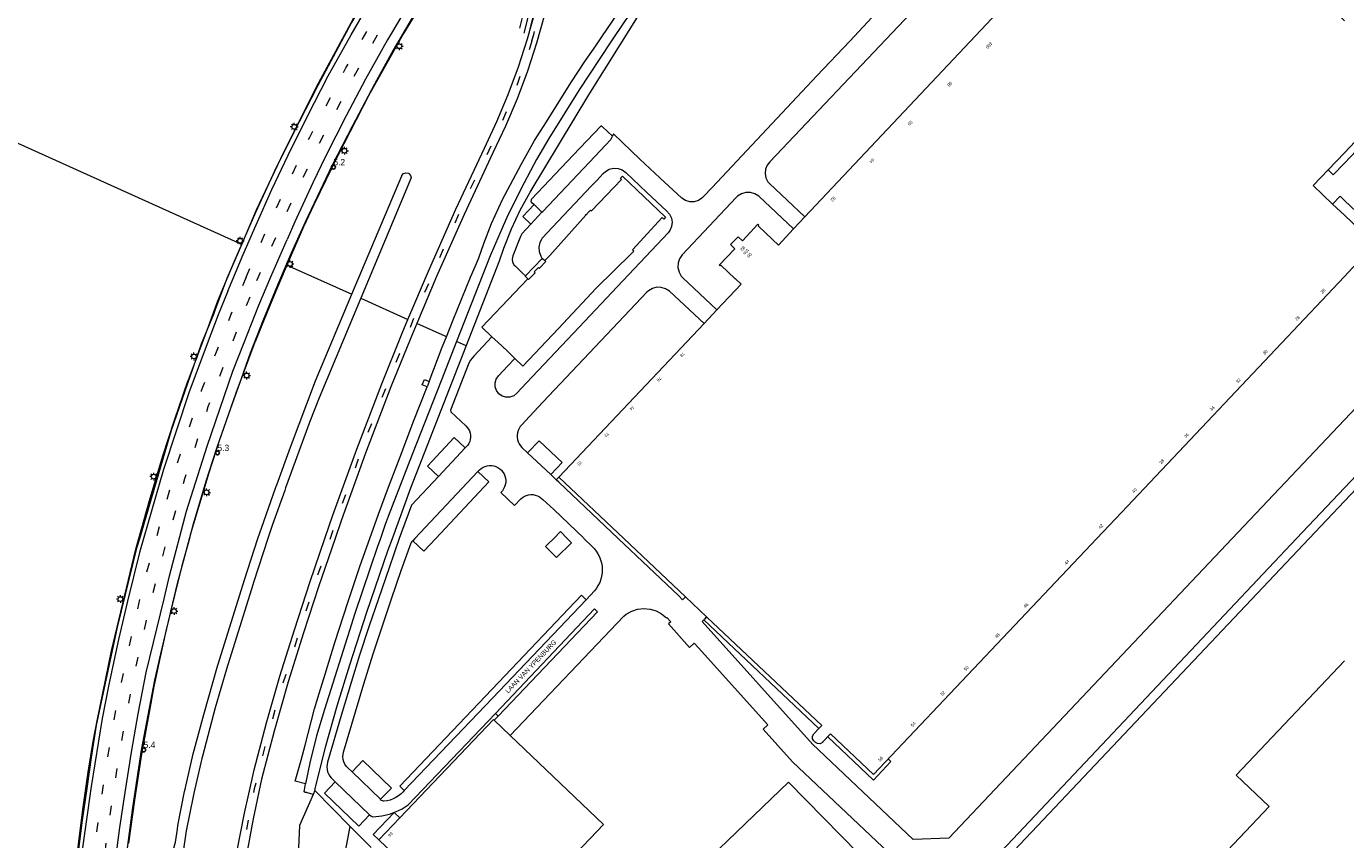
# Model space of a CAD drawing. Header units: metres. Extents: x 83575 to 86200, y 450600 to 453750.
# Tile 4 of 94: x 83981 to 84400, y 450854 to 451113. Entities that reach past the tile are written whole.
import ezdxf
from ezdxf.enums import TextEntityAlignment as Align

# ---------------------------------------------------------------- set-up
doc = ezdxf.new("R2010")
doc.units = ezdxf.units.M
doc.linetypes.add('39strp', pattern=[12, 3, -9])
for name, color, linetype, lineweight in [('gr-bs-geleiderail', 253, 'geleiderail', 18), ('gw-bs-grondwerklijn', 253, 'Continuous', 18), ('kd-bs-kadastralegrens', 253, 'Continuous', 18), ('mk-bs-39streep 0.15', 253, '39strp', 18), ('mk-bs-streep 0.15', 253, 'Continuous', 18), ('og-bs-bebouwing', 253, 'Continuous', 18), ('og-bs-huisnummer', 253, 'Continuous', 18), ('og-bs-straatnaam', 253, 'Continuous', 25), ('vh-bs-randverharding', 253, 'Continuous', 18), ('wm-bs-hectometerbord text', 253, 'Continuous', 18), ('wm-bs-lichtmast', 253, 'Continuous', 18)]:
    doc.layers.add(name, color=color, linetype=linetype, lineweight=lineweight)
doc.styles.add('rtw_iso', font='iso-rtw.shx')
doc.styles.add('Styledgn001', font='dgn001.shx')
doc.linetypes.add('geleiderail', pattern='A,2,-1,[175,RTW.shx,S=0.5,R=0,X=0,Y=0],-1', length=4)

# ---------------------------------------------------------------- blocks, each defined once
blk = doc.blocks.new('HMP1-flat-9')
at = {"color": 253}
blk.add_circle((0, 0), 0.625, dxfattribs=at)
blk = doc.blocks.new('HMP1-flat-10')
at = {"color": 253}
blk.add_circle((0, 0), 0.625, dxfattribs=at)
blk = doc.blocks.new('HMP1-flat-11')
at = {"color": 253}
blk.add_circle((0, 0), 0.625, dxfattribs=at)
blk = doc.blocks.new('lantaarnpaal-flat-11')
at = {"layer": 'wm-bs-lichtmast'}
for p, q in [((-0.75, 0), (-1.25, 0)), ((-0.88, 0.88), (-0.53, 0.53)), ((0, 0.75), (0, 1.25)), ((0.53, 0.53), (0.88, 0.88)), ((0.75, 0), (1.25, 0)), ((-0.53, -0.53), (-0.88, -0.88)), ((0, -0.75), (0, -1.25)), ((0.53, -0.53), (0.88, -0.88))]:
    blk.add_line(p, q, dxfattribs=at)
blk.add_circle((0, 0), 0.75, dxfattribs=at)
blk = doc.blocks.new('lantaarnpaal-flat-12')
at = {"layer": 'wm-bs-lichtmast'}
for p, q in [((-0.75, 0), (-1.25, 0)), ((-0.88, 0.88), (-0.53, 0.53)), ((0, 0.75), (0, 1.25)), ((0.53, 0.53), (0.88, 0.88)), ((0.75, 0), (1.25, 0)), ((-0.53, -0.53), (-0.88, -0.88)), ((0, -0.75), (0, -1.25)), ((0.53, -0.53), (0.88, -0.88))]:
    blk.add_line(p, q, dxfattribs=at)
blk.add_circle((0, 0), 0.75, dxfattribs=at)
blk = doc.blocks.new('lantaarnpaal-flat-34')
at = {"layer": 'wm-bs-lichtmast'}
for p, q in [((-0.75, 0), (-1.25, 0)), ((-0.88, 0.88), (-0.53, 0.53)), ((0, 0.75), (0, 1.25)), ((0.53, 0.53), (0.88, 0.88)), ((0.75, 0), (1.25, 0)), ((-0.53, -0.53), (-0.88, -0.88)), ((0, -0.75), (0, -1.25)), ((0.53, -0.53), (0.88, -0.88))]:
    blk.add_line(p, q, dxfattribs=at)
blk.add_circle((0, 0), 0.75, dxfattribs=at)
blk = doc.blocks.new('lantaarnpaal-flat-35')
at = {"layer": 'wm-bs-lichtmast'}
for p, q in [((-0.75, 0), (-1.25, 0)), ((-0.88, 0.88), (-0.53, 0.53)), ((0, 0.75), (0, 1.25)), ((0.53, 0.53), (0.88, 0.88)), ((0.75, 0), (1.25, 0)), ((-0.53, -0.53), (-0.88, -0.88)), ((0, -0.75), (0, -1.25)), ((0.53, -0.53), (0.88, -0.88))]:
    blk.add_line(p, q, dxfattribs=at)
blk.add_circle((0, 0), 0.75, dxfattribs=at)
blk = doc.blocks.new('lantaarnpaal-flat-58')
at = {"layer": 'wm-bs-lichtmast'}
for p, q in [((-0.75, 0), (-1.25, 0)), ((-0.88, 0.88), (-0.53, 0.53)), ((0, 0.75), (0, 1.25)), ((0.53, 0.53), (0.88, 0.88)), ((0.75, 0), (1.25, 0)), ((-0.53, -0.53), (-0.88, -0.88)), ((0, -0.75), (0, -1.25)), ((0.53, -0.53), (0.88, -0.88))]:
    blk.add_line(p, q, dxfattribs=at)
blk.add_circle((0, 0), 0.75, dxfattribs=at)
blk = doc.blocks.new('lantaarnpaal-flat-88')
at = {"layer": 'wm-bs-lichtmast'}
for p, q in [((-0.75, 0), (-1.25, 0)), ((-0.88, 0.88), (-0.53, 0.53)), ((0, 0.75), (0, 1.25)), ((0.53, 0.53), (0.88, 0.88)), ((0.75, 0), (1.25, 0)), ((-0.53, -0.53), (-0.88, -0.88)), ((0, -0.75), (0, -1.25)), ((0.53, -0.53), (0.88, -0.88))]:
    blk.add_line(p, q, dxfattribs=at)
blk.add_circle((0, 0), 0.75, dxfattribs=at)
blk = doc.blocks.new('lantaarnpaal-flat-89')
at = {"layer": 'wm-bs-lichtmast'}
for p, q in [((-0.75, 0), (-1.25, 0)), ((-0.88, 0.88), (-0.53, 0.53)), ((0, 0.75), (0, 1.25)), ((0.53, 0.53), (0.88, 0.88)), ((0.75, 0), (1.25, 0)), ((-0.53, -0.53), (-0.88, -0.88)), ((0, -0.75), (0, -1.25)), ((0.53, -0.53), (0.88, -0.88))]:
    blk.add_line(p, q, dxfattribs=at)
blk.add_circle((0, 0), 0.75, dxfattribs=at)
blk = doc.blocks.new('lantaarnpaal-flat-110')
at = {"layer": 'wm-bs-lichtmast'}
for p, q in [((-0.75, 0), (-1.25, 0)), ((-0.88, 0.88), (-0.53, 0.53)), ((0, 0.75), (0, 1.25)), ((0.53, 0.53), (0.88, 0.88)), ((0.75, 0), (1.25, 0)), ((-0.53, -0.53), (-0.88, -0.88)), ((0, -0.75), (0, -1.25)), ((0.53, -0.53), (0.88, -0.88))]:
    blk.add_line(p, q, dxfattribs=at)
blk.add_circle((0, 0), 0.75, dxfattribs=at)
blk = doc.blocks.new('lantaarnpaal-flat-111')
at = {"layer": 'wm-bs-lichtmast'}
for p, q in [((-0.75, 0), (-1.25, 0)), ((-0.88, 0.88), (-0.53, 0.53)), ((0, 0.75), (0, 1.25)), ((0.53, 0.53), (0.88, 0.88)), ((0.75, 0), (1.25, 0)), ((-0.53, -0.53), (-0.88, -0.88)), ((0, -0.75), (0, -1.25)), ((0.53, -0.53), (0.88, -0.88))]:
    blk.add_line(p, q, dxfattribs=at)
blk.add_circle((0, 0), 0.75, dxfattribs=at)
blk = doc.blocks.new('lantaarnpaal-flat-155')
at = {"layer": 'wm-bs-lichtmast'}
for p, q in [((-0.75, 0), (-1.25, 0)), ((-0.88, 0.88), (-0.53, 0.53)), ((0, 0.75), (0, 1.25)), ((0.53, 0.53), (0.88, 0.88)), ((0.75, 0), (1.25, 0)), ((-0.53, -0.53), (-0.88, -0.88)), ((0, -0.75), (0, -1.25)), ((0.53, -0.53), (0.88, -0.88))]:
    blk.add_line(p, q, dxfattribs=at)
blk.add_circle((0, 0), 0.75, dxfattribs=at)
blk = doc.blocks.new('lantaarnpaal-flat-156')
at = {"layer": 'wm-bs-lichtmast'}
for p, q in [((-0.75, 0), (-1.25, 0)), ((-0.88, 0.88), (-0.53, 0.53)), ((0, 0.75), (0, 1.25)), ((0.53, 0.53), (0.88, 0.88)), ((0.75, 0), (1.25, 0)), ((-0.53, -0.53), (-0.88, -0.88)), ((0, -0.75), (0, -1.25)), ((0.53, -0.53), (0.88, -0.88))]:
    blk.add_line(p, q, dxfattribs=at)
blk.add_circle((0, 0), 0.75, dxfattribs=at)

msp = doc.modelspace()

# ---------------------------------------------------------------- linework, layer by layer
at = {"layer": 'gr-bs-geleiderail', "flags": 128}
for points in [[(84104.13, 451145.87), (84100.49, 451140.27), (84092.04, 451126.59), (84084.63, 451113.84), (84079.65, 451104.57), (84073.96, 451093.89), (84068.04, 451082.31), (84060.87, 451067.98), (84054.18, 451053.56), (84047.31, 451037.76), (84042.13, 451025.34)], [(84115.93, 451134.07), (84111.59, 451127.41), (84101.17, 451110.34), (84090.11, 451090.53), (84080.34, 451071.59), (84072.69, 451055.99)], [(84072.69, 451055.99), (84069.44, 451048.91), (84064.42, 451037.57), (84060.13, 451027.3), (84056.18, 451017.76), (84054.08, 451012.45)], [(84042.13, 451025.34), (84039.17, 451017.22), (84036.14, 451009.22), (84032.79, 451000.22)], [(84024.15, 450913.37), (84029.4, 450935.72), (84034.5, 450954.58), (84038.55, 450968.16), (84041.87, 450978.61), (84048.03, 450996.2), (84054.08, 451012.45)], [(84016.18, 450946.53), (84020.52, 450962.01), (84024.79, 450976.2), (84028.41, 450987.59), (84032.79, 451000.22)], [(84003.93, 450892.09), (84008.41, 450914.29), (84016.18, 450946.53)], [(84006.61, 450686.34), (84006.99, 450703.71), (84007.46, 450741.7), (84008.09, 450773.9), (84009.38, 450802.61), (84010.51, 450822.21), (84012.42, 450843.57), (84015.27, 450864.52), (84017.97, 450882.78), (84022.25, 450905.01), (84024.1, 450913.32)], [(84001.02, 450875.73), (84002.6, 450885.46), (84003.93, 450892.09)], [(83991.12, 450704.57), (83991.19, 450711.05), (83991.28, 450720.39), (83991.42, 450729.81), (83991.52, 450738.41), (83991.63, 450748.26), (83991.82, 450761.15), (83992.1, 450772.78), (83992.56, 450785.27), (83993.21, 450799.01), (83993.88, 450809.8), (83994.9, 450823.54), (83995.88, 450834.4), (83996.75, 450842.46), (83997.93, 450852.94), (83999.33, 450863.94), (84001.02, 450875.73)]]:
    msp.add_lwpolyline(points, dxfattribs=at)
at = {"layer": 'gw-bs-grondwerklijn'}
for p, q in [((84049.79, 451043.34), (83950.13, 451088.33)), ((84103.34, 451063.75), (84087.62, 451026.26)), ((84063.95, 451036.94), (84084.8, 451027.53)), ((84128.75, 451039.74), (84118.04, 451012.53)), ((84087.62, 451026.26), (84102.59, 451019.5)), ((84121.11, 451011.14), (84118.04, 451012.53)), ((84069.58, 450869.47), (84070.31, 450869.25)), ((84073.01, 450869.92), (84072.45, 450868.64)), ((84073.01, 450869.92), (84073.13, 450870.46)), ((84084.29, 450858.45), (84073.01, 450869.92)), ((84090.86, 450851.83), (84084.29, 450858.45))]:
    msp.add_line(p, q, dxfattribs=at)
for points in [[(84097.69, 450950), (84103.53, 450966.02), (84131.63, 451038.14), (84133.02, 451042.22), (84135.44, 451048.3), (84138.23, 451054.23), (84141.37, 451059.97), (84160.01, 451090.83), (84185.4, 451131.54), (84203.47, 451156.5), (84239.63, 451203.09), (84245.72, 451210.53), (84264.01, 451232.42), (84287.84, 451261.38), (84294.65, 451254.94)], [(84114.82, 451013.98), (84116.95, 451019.39), (84122.44, 451032.93), (84124.34, 451037.33), (84125.06, 451039.15), (84126.73, 451043.7), (84129.11, 451050.06), (84132.59, 451057.68), (84135.13, 451062.39), (84138.6, 451068.77), (84142.77, 451076.37), (84146.57, 451082.3), (84154.32, 451094.65), (84159, 451101.8), (84162.29, 451106.43), (84164.22, 451109.3), (84167.54, 451114.25), (84172.55, 451121.74), (84178.11, 451130.05), (84187.53, 451143.93), (84192.49, 451150.72), (84197.93, 451158.16), (84203.77, 451165.85)], [(84206.42, 451163.53), (84205.49, 451162.34), (84202.55, 451158.49), (84199.57, 451154.54), (84196.72, 451150.64), (84191.31, 451142.95), (84171.37, 451114.16), (84167.01, 451107.72), (84157.02, 451092.46), (84147.36, 451076.98), (84143.47, 451070.29), (84138.57, 451061.18), (84134.04, 451051.89), (84132.84, 451049.27), (84128.75, 451039.74)], [(84084.8, 451027.53), (84100.65, 451065.18), (84100.7, 451065.29), (84101.22, 451065.86), (84101.96, 451066.1), (84102.72, 451065.96), (84102.93, 451065.84), (84103.43, 451065.25), (84103.58, 451064.49), (84103.34, 451063.75)], [(84054.96, 450950), (84056.79, 450955.35), (84060.62, 450966.26), (84060.91, 450967.02), (84065.24, 450978.94), (84073.22, 451000), (84084.8, 451027.53)], [(84087.62, 451026.26), (84074.38, 450994.67), (84071.48, 450987.09), (84063.74, 450966.01), (84063.44, 450965.25), (84059.62, 450954.37), (84058.13, 450950)], [(84114.82, 451013.98), (84114.38, 451014.18), (84105.39, 451018.24)], [(84118.04, 451012.53), (84113.1, 451000), (84103.88, 450976.63), (84096.32, 450956.92), (84095.39, 450954.44), (84093.85, 450950)], [(84109.32, 450999.79), (84113.47, 451010.75), (84114.82, 451013.98)], [(84090.48, 450950), (84093.2, 450957.72), (84096.38, 450966.32), (84100.6, 450977.32), (84104.25, 450986.95), (84108.7, 450998.13)], [(84022.68, 450750.51), (84021.75, 450765.24), (84021.44, 450781.1), (84022.27, 450798.03), (84023.19, 450816.42), (84025.17, 450834.48), (84027.24, 450848.18), (84028.76, 450853.55), (84029.36, 450857.67), (84029.55, 450858.77), (84031.66, 450869.67), (84031.82, 450870.41), (84034.43, 450881.56), (84037.73, 450894.11), (84042.13, 450909.38), (84042.33, 450910.04), (84050.65, 450936.87), (84054.96, 450950)], [(84058.13, 450950), (84053.51, 450935.96), (84053.28, 450935.22), (84045.01, 450908.51), (84041.41, 450896.14), (84037.34, 450880.82), (84037.16, 450880.12), (84034.6, 450869.04), (84034.38, 450868.01), (84032.2, 450857.09), (84028.83, 450834.52), (84026.66, 450814.45), (84025.48, 450794.24), (84025.17, 450773.38), (84026.02, 450751.52), (84026.06, 450751.04)], [(84093.85, 450950), (84092.86, 450947.15), (84090.54, 450940.52), (84085.65, 450925.79), (84084.68, 450922.74), (84076.09, 450895.68), (84073.57, 450887.26), (84071.45, 450878.74), (84070.1, 450872.08), (84066.79, 450872.93), (84068.64, 450879.61), (84069.9, 450884.38), (84072.96, 450895.92), (84074.35, 450900.76), (84076.29, 450906.84), (84079.37, 450916.99), (84083.6, 450929.94), (84087.46, 450941.42), (84090.48, 450950)], [(84073.13, 450870.46), (84076.43, 450883.7), (84080.11, 450896.83), (84084.18, 450909.86), (84089.57, 450926.55), (84096.36, 450946.35), (84097.69, 450950)], [(84072.45, 450868.64), (84069.58, 450869.47), (84070.1, 450872.08)], [(84072.45, 450868.64), (84068.17, 450858.82), (84067.2, 450837.7), (84069.64, 450836.6), (84072.82, 450805.1), (84080.18, 450774.55)], [(84087.95, 450774.72), (84081.78, 450802.41), (84080.23, 450821.96), (84080.99, 450841.17), (84084.29, 450858.45)]]:
    msp.add_lwpolyline(points, dxfattribs=at)
at = {"layer": 'gw-bs-grondwerklijn', "flags": 128}
for points in [[(84139.52, 451110.48), (84141.8, 451119.65), (84145.6, 451137.53), (84149.16, 451154.99), (84151.51, 451163.4), (84153.55, 451169.87), (84151.14, 451166.12), (84147.93, 451155.62), (84145.66, 451145.64), (84142.95, 451132.46), (84139.63, 451118.38), (84138, 451112)], [(84143.57, 451120.5), (84140.69, 451109.31)]]:
    msp.add_lwpolyline(points, dxfattribs=at)
at = {"layer": 'kd-bs-kadastralegrens'}
for p, q in [((84159.11, 451052.91), (84158.92, 451052.7)), ((84464.62, 451030.13), (84400, 450961.8)), ((84400, 450961.8), (84388.85, 450950)), ((84239.34, 450791.89), (84388.85, 450950))]:
    msp.add_line(p, q, dxfattribs=at)
at = {"layer": 'mk-bs-39streep 0.15', "flags": 128}
for points in [[(84141.93, 451108.07), (84142.52, 451109.99), (84144.93, 451118.97), (84147.51, 451130.2), (84150.98, 451147.73), (84153.85, 451160.05), (84157.02, 451169.95), (84160.57, 451177.78), (84162.77, 451181.48), (84168.19, 451188.01), (84179.82, 451201.06), (84196.58, 451219.15), (84214.04, 451238.13), (84218, 451242.03), (84224.23, 451248.14), (84231.38, 451254.47), (84240.29, 451262.26), (84254.38, 451274.41), (84267.99, 451286.34), (84284.37, 451300.8), (84294.14, 451309.48)], [(84051.16, 451033), (84060.61, 451054.58), (84071.4, 451077.46), (84082.9, 451099.44), (84095.04, 451120.67), (84100.78, 451130.19), (84107.96, 451141.62)], [(84054.59, 451031.86), (84063.58, 451052.42), (84074.23, 451075.02), (84085.49, 451096.73), (84097.34, 451117.63), (84103.86, 451128.4), (84110.47, 451139.14)], [(84141.93, 451108.07), (84140.68, 451104.02), (84138.35, 451097.28), (84135.77, 451089.95), (84129.85, 451076.41), (84120.69, 451057.52), (84112.39, 451038.61), (84104.65, 451020.53), (84097.6, 451002.97), (84089.8, 450983.35), (84081.69, 450960.99), (84072.95, 450935.55), (84063.66, 450906.51), (84061.9, 450900.94), (84057.36, 450884.79), (84053.8, 450870.43), (84050.46, 450853.3), (84047.43, 450835.15), (84045.47, 450817.56), (84044.31, 450799.99), (84043.7, 450784.98), (84043.81, 450767.15), (84044.61, 450749.55), (84045.93, 450734.47), (84048.21, 450717.03), (84050.59, 450702.16), (84054.18, 450684.91), (84058.45, 450667.53), (84063.57, 450650.28), (84069.33, 450633.38)], [(84051.16, 451033), (84046.37, 451021.16), (84041.69, 451009.17), (84036.94, 450996.86), (84029.4, 450974.18), (84020.53, 450942.83), (84017.58, 450931.44), (84013.55, 450913.82), (84010.02, 450897), (84007.93, 450884.78), (84007.15, 450880.29), (84005.24, 450868.1), (84003.54, 450855.92), (84002.07, 450844.1), (84000.73, 450831.6), (83999.69, 450819.86), (83998.81, 450807.25), (83998.21, 450796.15), (83997.64, 450782.22), (83997.04, 450759.34), (83996.86, 450747.45), (83996.59, 450733.16), (83996.12, 450717.57), (83996.14, 450698.66)], [(83999.7, 450694.47), (83999.81, 450709.66), (83999.99, 450721.53), (84000.19, 450734.23), (84000.38, 450746.27), (84000.61, 450758.08), (84000.9, 450770.69), (84001.22, 450782.48), (84001.71, 450794.86), (84002.35, 450806.95), (84003.2, 450818.71), (84004.25, 450830.96), (84005.54, 450843.18), (84007.08, 450855.51), (84008.73, 450867.24), (84010.66, 450879.49), (84012.67, 450891.14), (84014.89, 450902.68), (84016.09, 450908.7), (84019.33, 450922.93), (84023.71, 450940.91), (84031.76, 450969.06), (84039.18, 450991.85), (84050.69, 451022.47), (84054.59, 451031.86)]]:
    msp.add_lwpolyline(points, dxfattribs=at)
at = {"layer": 'mk-bs-streep 0.15', "flags": 128}
for points in [[(84045.4, 451028.5), (84050.28, 451040.19), (84054.41, 451049.62), (84059.39, 451060.78), (84064.54, 451071.7), (84070.65, 451084.12), (84077.28, 451096.88), (84084.51, 451109.97), (84090.8, 451120.76), (84098.27, 451133.12), (84104.34, 451142.91)], [(84112.99, 451136.17), (84107.24, 451126.92), (84104.57, 451122.59), (84096.1, 451108.36), (84089.12, 451095.9), (84082.96, 451084.25), (84076.41, 451071.3), (84072.4, 451062.92), (84066.68, 451050.52), (84064.23, 451044.94)], [(84009.74, 450847.71), (84011.12, 450858.17), (84012.73, 450869.34), (84014.77, 450882.07), (84016.95, 450894.28), (84019.5, 450907.42), (84025.12, 450930.79), (84026.82, 450938.15), (84032.29, 450958.63), (84038.87, 450979.31), (84047, 451003.07), (84050.57, 451012.18), (84055.27, 451024.05), (84059.02, 451033.07), (84064.23, 451044.94)], [(84045.4, 451028.5), (84042.34, 451020.99), (84038.79, 451011.84), (84035.2, 451002.16), (84033.1, 450996.54), (84024.99, 450971.89), (84017.38, 450945.48), (84013.55, 450930.03), (84010.62, 450917.91), (84007.55, 450903.65), (84005.52, 450892.77), (84002, 450871.18), (83998.75, 450848.01)]]:
    msp.add_lwpolyline(points, dxfattribs=at)
at = {"layer": 'og-bs-bebouwing'}
for p, q in [((84400, 451072.49), (84394.81, 451067.01)), ((84396.27, 451056.2), (84400, 451052.64)), ((84225.08, 451048.32), (84228.62, 451052.1)), ((84196.62, 451018.21), (84200.74, 451022.56)), ((84150.52, 450969.5), (84196.62, 451018.21)), ((84109.32, 450999.79), (84108.7, 450998.13)), ((84171.12, 450950), (84150.52, 450969.5)), ((84190.72, 450931.44), (84171.12, 450950)), ((84197.44, 450925.08), (84196.56, 450924.18)), ((84233.1, 450889.63), (84196.56, 450924.18)), ((84130.01, 450892.22), (84135.08, 450887.39)), ((84135.08, 450887.39), (84164.71, 450859.16)), ((84235.9, 450886.98), (84250.42, 450873.19)), ((84250.42, 450873.19), (84256, 450879.1)), ((84256, 450879.1), (84255.09, 450879.95)), ((84091.55, 450855.93), (84098.25, 450862.92)), ((84098.25, 450862.92), (84100.01, 450861.24)), ((84093.35, 450854.26), (84091.55, 450855.93))]:
    msp.add_line(p, q, dxfattribs=at)
for points in [[(84228.62, 451052.1), (84333.51, 451163.46), (84337.37, 451159.38), (84337.79, 451159.78), (84337.95, 451159.62), (84345.11, 451166.55), (84400, 451114.43)], [(84420.96, 451094.69), (84413.69, 451086.95), (84400, 451072.49)], [(84394.81, 451067.01), (84390.12, 451062.06), (84396.27, 451056.2)], [(84146.1, 451038.25), (84147.62, 451039.84), (84159.91, 451053.6), (84160.55, 451054.27), (84160.92, 451054), (84170.43, 451064.03), (84170.08, 451064.36), (84170.71, 451065.03), (84184.43, 451052.05), (84183.82, 451051.39), (84183.29, 451051.87), (84173.93, 451041.65), (84174.3, 451041.28), (84173.66, 451040.61), (84162.42, 451029.49), (84150.36, 451016.71), (84139.11, 451004.74), (84136.57, 451007.16)], [(84200.74, 451022.56), (84208.46, 451030.71), (84206.59, 451032.48), (84206.52, 451032.41), (84201.93, 451036.74), (84201.73, 451036.54), (84201.47, 451036.78), (84206.45, 451042.02), (84205.08, 451043.34), (84207.44, 451045.83), (84208.82, 451044.53), (84213.75, 451049.78), (84214.02, 451049.53), (84213.81, 451049.3), (84218.41, 451044.97), (84218.34, 451044.9), (84220.23, 451043.12), (84225.08, 451048.32)], [(84400, 451052.64), (84409.66, 451043.44), (84402.69, 451036.01), (84400, 451033.16)], [(84140.62, 451032.45), (84140.92, 451032.18), (84142.99, 451034.35), (84142.68, 451034.63), (84144.07, 451036.08), (84144.36, 451035.81), (84146.41, 451037.97), (84146.1, 451038.25)], [(84400, 451033.16), (84379.98, 451011.98), (84329.17, 450958.28), (84321.34, 450950)], [(84129.18, 451013.98), (84126.09, 451017.05), (84140.62, 451032.45)], [(84136.57, 451007.16), (84134.07, 451009.55), (84131.17, 451012.28), (84129.18, 451013.98)], [(84108.7, 450998.13), (84107.12, 450998.73), (84107.8, 451000.42), (84109.32, 450999.79)], [(84153.17, 450950), (84154.53, 450948.6), (84149.74, 450943.93), (84146.31, 450947.48), (84146.98, 450948.14), (84148.88, 450950)], [(84148.88, 450950), (84151.08, 450952.15), (84153.17, 450950)], [(84321.34, 450950), (84250.41, 450875), (84236.78, 450887.93), (84234.29, 450885.24), (84234.23, 450885.18), (84233.51, 450884.8), (84232.69, 450884.81), (84231.98, 450885.21), (84231.47, 450885.7), (84231.09, 450886.39), (84231.07, 450887.2), (84231.45, 450887.92), (84233.1, 450889.63), (84233.99, 450890.56), (84197.56, 450924.97)], [(84197.56, 450924.97), (84197.44, 450925.08), (84190.72, 450931.44)], [(84400, 450820.87), (84388.21, 450832.03), (84304.78, 450743.85), (84282.02, 450765.4), (84376.11, 450864.84), (84365.64, 450874.82), (84400, 450911.11)], [(84164.71, 450859.16), (84128.31, 450820.97), (84093.35, 450854.26), (84100.01, 450861.24), (84129.77, 450892.46), (84130.01, 450892.22)]]:
    msp.add_lwpolyline(points, dxfattribs=at)
at = {"layer": 'vh-bs-randverharding'}
for p, q in [((84422.65, 451093.11), (84400, 451069.16)), ((84141.66, 451049.85), (84145.16, 451053.61)), ((84142.67, 451056.02), (84145.16, 451053.61)), ((84400, 450966.05), (84483.77, 451054.74)), ((84139.95, 451033.38), (84145.2, 451038.95)), ((84400, 450987.7), (84364.37, 450950)), ((84112.28, 450969.67), (84120.8, 450978.76)), ((84140.56, 450977.22), (84144.24, 450981)), ((84124.81, 450971.27), (84104.81, 450950)), ((84149.71, 450968.64), (84150.52, 450969.5)), ((84384.84, 450950), (84400, 450966.05)), ((84104.81, 450950), (84104.1, 450949.25)), ((84237.33, 450793.79), (84384.84, 450950)), ((84130.35, 450894.44), (84131.28, 450893.56)), ((84131.28, 450893.56), (84130.01, 450892.22)), ((84084.85, 450875.83), (84093.91, 450867.13)), ((84090.42, 450862.19), (84079.51, 450872.65))]:
    msp.add_line(p, q, dxfattribs=at)
for points in [[(84049.79, 451043.34), (84054.51, 451054.34), (84063.18, 451072.69), (84074.23, 451094.54), (84085.34, 451115.11), (84097.55, 451135.55), (84108.04, 451151.71), (84121.68, 451171.36), (84137.1, 451192.22), (84150.41, 451209.59), (84151.84, 451211.37)], [(84162.17, 451197.95), (84143.56, 451173.58), (84127.9, 451151.41), (84116.2, 451133.8), (84110.5, 451125.41), (84106.09, 451118.44), (84103.89, 451115.33), (84097.95, 451105.11), (84092, 451094.27), (84084.98, 451080.99), (84078.56, 451068.53), (84069.96, 451050.41), (84065.5, 451040.55), (84063.95, 451036.94)], [(84102.59, 451019.5), (84109.09, 451034.91), (84117.8, 451054.52), (84126.86, 451073.96), (84130.85, 451082.42), (84134.46, 451091.03), (84137.7, 451099.8), (84140.57, 451108.7), (84143.05, 451117.71), (84145.14, 451126.81), (84146.13, 451131.88), (84149.79, 451149.09), (84152.11, 451160.01), (84153.19, 451165.08), (84153.68, 451167.17), (84154.89, 451171), (84156.48, 451174.68), (84158.42, 451178.19), (84160.7, 451181.49), (84163.3, 451184.54), (84171.61, 451194.04)], [(84334.13, 451192.66), (84217.54, 451069.58), (84216.68, 451068.51), (84216.15, 451067.24), (84216.01, 451065.87), (84216.27, 451064.51), (84216.91, 451063.29), (84217.43, 451062.68), (84228.62, 451052.1)], [(84174.15, 451191.82), (84171.49, 451188.8), (84161.74, 451176.99), (84157.71, 451167.61), (84156.93, 451165.35), (84155.25, 451159.21), (84153.7, 451152.91), (84152.87, 451148.6), (84149.18, 451131.3), (84148.03, 451125.4), (84145.91, 451116.28), (84143.4, 451107.26), (84140.51, 451098.36), (84137.24, 451089.59), (84133.61, 451080.97), (84129.6, 451072.51), (84120.46, 451052.91), (84111.68, 451033.14), (84105.39, 451018.24)], [(84251.44, 451117.01), (84242.9, 451107.96), (84232.45, 451096.94), (84199.16, 451061.46), (84196.46, 451058.59), (84195.98, 451058.09), (84194.82, 451057.32), (84193.48, 451056.91), (84192.09, 451056.89), (84190.75, 451057.27), (84189.57, 451058.01), (84182.61, 451064.52), (84176.27, 451070.44), (84167.88, 451078.44), (84167.54, 451077.75)], [(84167.54, 451077.75), (84164.42, 451080.71), (84164.22, 451080.86), (84164.17, 451080.9), (84163.82, 451080.88), (84155.09, 451071.76), (84141.84, 451057.73), (84141.68, 451057.48), (84141.64, 451057.03), (84141.79, 451056.81), (84142.67, 451056.02)], [(84145.16, 451053.61), (84145.39, 451053.86), (84160.23, 451069.52), (84167.01, 451076.68), (84167.54, 451077.75)], [(84145.2, 451038.95), (84144.85, 451039.55), (84144.36, 451040.98), (84144.25, 451042.5), (84144.54, 451043.99), (84145.21, 451045.36), (84148.51, 451048.9), (84160.75, 451061.86), (84162.55, 451063.7), (84164.55, 451065.86), (84165.3, 451066.57), (84166.53, 451067.26), (84167.9, 451067.58), (84169.31, 451067.5), (84170.64, 451067.03), (84171.78, 451066.21), (84178.5, 451059.86), (84184.69, 451054.04), (84185.63, 451053), (84186.25, 451051.76), (84186.48, 451050.4), (84186.32, 451049.03), (84185.78, 451047.76), (84185.26, 451047.06), (84167.37, 451028.1), (84158.73, 451018.98), (84140.25, 450999.42), (84137.16, 450996.11), (84136.17, 450995.33), (84134.98, 450994.9), (84133.72, 450994.86), (84132.51, 450995.22), (84131.47, 450995.93), (84130.7, 450996.93), (84130.28, 450998.12), (84130.25, 450999.38), (84130.62, 451000.59), (84131.31, 451001.59), (84134.33, 451004.8), (84136.57, 451007.16)], [(84400, 451069.16), (84396.48, 451065.43), (84394.81, 451067.01)], [(84225.08, 451048.32), (84214.02, 451058.71), (84212.78, 451059.46), (84211.38, 451059.84), (84209.92, 451059.83), (84208.53, 451059.42), (84207.29, 451058.65), (84206.85, 451058.23), (84189.69, 451040.04), (84188.88, 451038.84), (84188.42, 451037.47), (84188.35, 451036.02), (84188.69, 451034.61), (84189.39, 451033.34), (84189.79, 451032.87), (84200.74, 451022.56)], [(84396.27, 451056.2), (84398.63, 451058.67), (84400, 451057.37)], [(84142.67, 451056.02), (84139.11, 451052.2), (84141.66, 451049.85)], [(84400, 451057.37), (84413.47, 451044.61), (84414.94, 451043.57), (84416.61, 451042.88), (84418.38, 451042.57), (84420.19, 451042.66), (84421.92, 451043.15), (84423.51, 451044), (84423.95, 451044.32), (84424.43, 451044.54), (84425.89, 451044.88), (84427.38, 451044.83), (84428.81, 451044.39), (84430.07, 451043.58), (84438.11, 451036.6), (84438.26, 451036.46), (84439.18, 451035.24), (84439.76, 451033.82), (84439.96, 451032.29), (84439.75, 451030.77), (84439.16, 451029.36), (84438.23, 451028.14), (84400, 450987.7)], [(84141.66, 451049.85), (84138.81, 451046.78), (84138.29, 451045.9), (84135.87, 451039.75), (84135.65, 451038.73), (84135.82, 451037.7), (84136.37, 451036.81), (84136.69, 451036.52), (84139, 451034.26), (84139.95, 451033.38)], [(84017.42, 450950), (84027.53, 450984.42), (84037.03, 451011.82), (84041, 451021.55), (84041.35, 451022.53), (84045.18, 451032.6), (84049.79, 451043.34)], [(84063.95, 451036.94), (84061.17, 451030.46), (84056.48, 451019.05), (84052.5, 451008.78), (84049.66, 451000.72), (84046.75, 450992.76), (84042.87, 450981.65), (84039.34, 450970.82), (84036.11, 450959.97), (84033.56, 450951.44), (84033.18, 450950)], [(84145.2, 451038.95), (84145.36, 451038.93), (84146.1, 451038.25)], [(84140.62, 451032.45), (84139.91, 451033.13), (84139.95, 451033.38)], [(84196.62, 451018.21), (84185.63, 451028.51), (84184.42, 451029.3), (84183.05, 451029.72), (84181.62, 451029.75), (84180.23, 451029.38), (84178.99, 451028.65), (84178.5, 451028.2), (84176.81, 451026.42), (84145.45, 450993.23), (84141.24, 450988.74), (84138.75, 450986.06), (84138.28, 450985.51), (84137.89, 450984.9), (84137.59, 450984.24), (84137.39, 450983.55), (84137.29, 450982.83), (84137.3, 450982.1), (84137.41, 450981.39), (84137.62, 450980.7), (84137.93, 450980.04), (84138.32, 450979.44), (84138.8, 450978.9), (84140.56, 450977.22), (84147.98, 450970.25), (84149.71, 450968.64)], [(84076.23, 450950), (84078.76, 450957.39), (84086.34, 450978.29), (84094.29, 450999.06), (84100.76, 451015.14), (84102.59, 451019.5)], [(84105.39, 451018.24), (84103.27, 451013.22), (84097.18, 450998.12), (84089.15, 450977.08), (84081.49, 450955.9), (84079.48, 450950)], [(84129.18, 451013.98), (84123.51, 451007.88), (84122.48, 451006.59), (84121.98, 451005.61), (84116.12, 450990.72), (84116.16, 450990.28), (84116.23, 450990.19), (84120.93, 450985.76), (84121.41, 450985.27), (84121.81, 450984.72), (84122.12, 450984.12), (84122.34, 450983.47), (84122.46, 450982.8), (84122.48, 450982.12)], [(84120.8, 450978.76), (84117.3, 450982.04), (84108.79, 450972.99), (84112.28, 450969.67)], [(84122.48, 450982.12), (84122.4, 450981.44), (84122.22, 450980.78), (84121.94, 450980.16), (84121.57, 450979.59), (84121.12, 450979.08), (84120.8, 450978.76)], [(84144.24, 450981), (84151.57, 450974.09), (84147.98, 450970.25)], [(84111.47, 450950), (84128.32, 450967.94), (84124.81, 450971.27)], [(84124.81, 450971.27), (84125.28, 450971.79), (84125.83, 450972.24), (84126.43, 450972.61), (84127.08, 450972.89), (84127.77, 450973.08), (84128.47, 450973.16), (84129.18, 450973.15), (84129.88, 450973.03), (84130.55, 450972.81), (84131.19, 450972.5), (84131.78, 450972.11), (84132.3, 450971.63), (84132.75, 450971.08), (84133.12, 450970.48), (84133.4, 450969.83), (84133.58, 450969.14), (84133.66, 450968.44), (84133.64, 450967.73), (84133.52, 450967.03), (84133.3, 450966.35), (84132.99, 450965.72), (84132.59, 450965.13), (84132.11, 450964.61), (84136.46, 450960.49), (84138.42, 450962.57), (84138.96, 450963.02), (84139.57, 450963.39), (84140.23, 450963.67), (84140.92, 450963.85), (84141.62, 450963.93), (84142.34, 450963.91), (84143.04, 450963.78), (84143.71, 450963.55), (84144.34, 450963.22), (84144.92, 450962.81), (84145.43, 450962.32), (84148.9, 450959.16), (84158.36, 450950.13), (84158.49, 450950)], [(84112.28, 450969.67), (84103.7, 450960.52), (84100.52, 450952), (84099.82, 450950)], [(84169.35, 450950), (84150.52, 450967.89), (84149.71, 450968.64)], [(83991.91, 450745.69), (83991.93, 450748.27), (83992.03, 450760.16), (83992.41, 450773.7), (83992.8, 450784.68), (83993.15, 450795.87), (83993.75, 450806.47), (83994.92, 450821.19), (83995.83, 450830.89), (83996.8, 450840.13), (83997.96, 450850.44), (83999.19, 450860.55), (84000.67, 450870.62), (84002.06, 450880.41), (84003.71, 450890.66), (84007.02, 450906.48), (84010.4, 450921.82), (84016.63, 450947.33), (84017.42, 450950)], [(84033.18, 450950), (84030.82, 450941.24), (84028.43, 450931.85), (84025.73, 450920.49), (84023.76, 450911.88), (84021.88, 450902.95), (84020.55, 450895.35), (84018.02, 450881.45), (84015.76, 450866.85), (84013.84, 450853.19)], [(84042.83, 450753.66), (84042.42, 450762.3), (84042.32, 450765.52), (84042.15, 450778.8), (84042.37, 450792.07), (84042.99, 450805.34), (84043.52, 450812.99), (84044.7, 450825.5), (84046.29, 450837.97), (84048.26, 450850.38), (84050.64, 450862.72), (84053.4, 450874.98), (84053.77, 450876.47), (84057.64, 450891.41), (84061.91, 450906.25), (84066.55, 450920.97), (84071.55, 450936.35), (84076.23, 450950)], [(84079.48, 450950), (84074.21, 450934.59), (84069.46, 450919.97), (84064.59, 450904.43), (84060.11, 450888.78), (84056.13, 450873.52), (84053.4, 450860.96), (84051.07, 450848.32), (84049.13, 450835.61), (84047.59, 450822.85), (84046.44, 450810.05), (84046.07, 450804.47), (84045.45, 450791.1), (84045.23, 450777.72), (84045.28, 450773.75)], [(84099.82, 450950), (84096.58, 450940.67), (84093.19, 450930.8), (84090.12, 450921.87), (84087.25, 450912.92), (84084.59, 450904.24), (84081.42, 450893.71), (84077.04, 450878.91), (84076.89, 450878.16), (84076.85, 450877.4), (84076.92, 450876.64), (84077.09, 450875.9), (84077.37, 450875.19), (84077.74, 450874.52), (84078.21, 450873.92), (84078.75, 450873.39), (84079.51, 450872.65)], [(84084.85, 450875.83), (84083.51, 450877.11), (84082.98, 450877.69), (84082.55, 450878.35), (84082.23, 450879.07), (84082.02, 450879.82), (84081.93, 450880.6), (84081.97, 450881.39), (84082.13, 450882.16), (84088.6, 450903.78), (84091.56, 450913.31), (84094.04, 450920.91), (84097.4, 450930.78), (84100.48, 450939.76), (84103.59, 450948.64), (84104.1, 450949.25)], [(84104.1, 450949.25), (84107.62, 450945.91), (84111.47, 450950)], [(84158.49, 450950), (84160.96, 450947.58), (84161.71, 450946.81), (84162.36, 450945.99), (84162.93, 450945.11), (84163.4, 450944.18), (84163.78, 450943.21), (84164.05, 450942.2), (84164.23, 450941.17), (84164.29, 450940.12), (84164.25, 450939.08), (84164.1, 450938.04), (84163.85, 450937.03), (84163.5, 450936.04), (84163.05, 450935.1), (84162.5, 450934.21), (84161.87, 450933.38), (84159.18, 450930.54)], [(84190.72, 450931.44), (84189.81, 450930.46), (84188.64, 450931.76), (84169.35, 450950)], [(84364.37, 450950), (84274.38, 450854.8), (84263.01, 450854.41), (84231.04, 450884.64), (84196.01, 450923.57), (84197.56, 450924.97)], [(84159.18, 450930.54), (84157.74, 450931.93), (84131.4, 450904.28), (84099.99, 450871.3), (84101.44, 450869.92)], [(84101.44, 450869.92), (84129.42, 450899.26), (84159.18, 450930.54)], [(84131.28, 450893.56), (84162.84, 450926.7), (84161.89, 450927.59), (84130.35, 450894.44)], [(84135.08, 450887.39), (84171.14, 450925.28), (84171.93, 450925.89), (84173.65, 450926.87), (84175.54, 450927.49), (84177.51, 450927.72), (84179.48, 450927.55), (84181.39, 450926.99), (84183.14, 450926.07), (84184.68, 450924.82), (84184.84, 450924.91), (84186.11, 450923.49), (84185.37, 450922.84), (84192.05, 450915.34), (84193.52, 450916.71), (84194.86, 450915.23)], [(84194.86, 450915.23), (84216.86, 450890.77), (84215.39, 450889.43), (84224.76, 450879.02), (84257.11, 450848.41), (84257.42, 450836.85), (84236.86, 450815.24), (84234.43, 450812.96), (84232.35, 450811.38), (84231.08, 450812.65), (84256.1, 450839.03), (84254.68, 450840.47), (84256.04, 450841.89), (84246.6, 450850.84), (84245.69, 450849.88), (84223.42, 450872.53), (84182.3, 450832.98), (84190.69, 450824.54), (84190.36, 450824.19)], [(84090.42, 450862.19), (84090.76, 450861.86), (84091.49, 450861.61), (84094.32, 450861.92), (84096.74, 450862.47), (84099.34, 450863.44), (84100.75, 450864.09), (84102.05, 450864.93), (84102.65, 450865.42), (84130.35, 450894.44)], [(84093.91, 450867.13), (84097.35, 450870.69), (84088.26, 450879.41), (84084.85, 450875.83)], [(84079.51, 450872.65), (84076.11, 450869.07), (84087.02, 450858.61), (84090.42, 450862.19)], [(84101.44, 450869.92), (84101.12, 450869.55), (84100.42, 450868.85), (84099.63, 450868.22), (84098.78, 450867.68), (84097.88, 450867.24), (84096.94, 450866.89), (84095.96, 450866.66), (84094.96, 450866.53), (84094.8, 450866.53), (84094.22, 450866.79), (84093.91, 450867.13)]]:
    msp.add_lwpolyline(points, dxfattribs=at)

# ---------------------------------------------------------------- block references
for name, p in [('lantaarnpaal-flat-35', (84099.85, 451106.33)), ('lantaarnpaal-flat-58', (84066.48, 451080.74)), ('lantaarnpaal-flat-111', (84082.43, 451073.13)), ('HMP1-flat-9', (84078.91, 451067.9)), ('lantaarnpaal-flat-89', (84049.29, 451044.55)), ('lantaarnpaal-flat-12', (84065.12, 451037.2)), ('lantaarnpaal-flat-110', (84034.64, 451007.79)), ('lantaarnpaal-flat-11', (84051.35, 451001.74)), ('HMP1-flat-11', (84042.11, 450977.17)), ('lantaarnpaal-flat-155', (84021.84, 450969.61)), ('lantaarnpaal-flat-34', (84038.64, 450964.63)), ('lantaarnpaal-flat-88', (84011.25, 450930.74)), ('lantaarnpaal-flat-156', (84028.3, 450926.93)), ('HMP1-flat-10', (84018.64, 450882.82))]:
    msp.add_blockref(name, p)

# ---------------------------------------------------------------- texts
at = {"layer": 'og-bs-huisnummer', "style": 'Styledgn001'}
for s, rotation, p in [('100', 224.5732, (84286.81, 451106.96)), ('98', 224.5732, (84274.3, 451094.64)), ('96', 224.5732, (84261.73, 451082.26)), ('94', 224.5732, (84249.57, 451070.27)), ('92', 224.5732, (84237.24, 451058.13)), ('82', 226.4635, (84208.54, 451042.37)), ('t/m', 226.4635, (84209.62, 451041.34)), ('90', 226.4635, (84210.71, 451040.31)), ('26', 46.6408, (84393.57, 451028.2)), ('28', 46.6408, (84385.42, 451019.57)), ('78', 226.5868, (84189.33, 451008.66)), ('30', 46.5789, (84375.21, 451008.77)), ('76', 226.5868, (84181.97, 451000.89)), ('32', 46.5789, (84366.68, 450999.74)), ('74', 226.5868, (84173.37, 450991.8)), ('34', 46.5789, (84358.35, 450990.94)), ('72', 226.5868, (84165.28, 450983.25)), ('36', 46.5789, (84350.19, 450982.31)), ('70', 226.5868, (84156.77, 450974.26)), ('38', 46.5789, (84342.37, 450974.05)), ('40', 46.5789, (84333.66, 450964.84)), ('42', 46.562, (84323.01, 450953.47)), ('44', 46.562, (84312.21, 450942.07)), ('46', 46.562, (84299.24, 450928.38)), ('48', 46.562, (84290.13, 450918.75)), ('50', 46.562, (84280.28, 450908.35)), ('52', 46.562, (84272.84, 450900.49)), ('54', 46.562, (84263.45, 450890.58)), ('56', 46.562, (84253.06, 450879.6)), ('64', 226.6609, (84096.67, 450856.31))]:
    msp.add_text(s, height=1, rotation=rotation, dxfattribs=at).set_placement(p, align=Align.CENTER)
at = {"layer": 'og-bs-straatnaam', "style": 'Styledgn001'}
msp.add_text('LAAN VAN YPENBURG', height=1.5, rotation=46.3606, dxfattribs=at).set_placement((84141.63, 450909.31), align=Align.MIDDLE_CENTER)
at = {"layer": 'wm-bs-hectometerbord text', "style": 'rtw_iso'}
for s, p in [('5.2', (84078.91, 451067.89)), ('5.3', (84042.1, 450977.15)), ('5.4', (84018.64, 450882.81))]:
    msp.add_text(s, height=2, dxfattribs=at).set_placement(p, align=Align.BOTTOM_LEFT)

doc.saveas('drawing.dxf')
